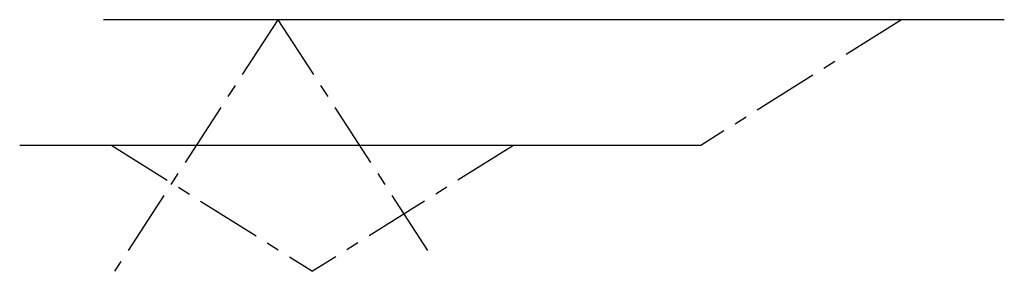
# Model space of a CAD drawing. Extents: x -99 to 940, y 0 to 1080.
import ezdxf

# ---------------------------------------------------------------- set-up
doc = ezdxf.new("R2010")
doc.units = 0
doc.header["$LTSCALE"] = 2
doc.header["$MEASUREMENT"] = 0
doc.linetypes.add('CENTER', pattern=[50, 31.25, -6.25, 6.25, -6.25])
doc.layers.get('0').update_dxf_attribs({"linetype": 'CONTINUOUS'})
doc.layers.add('HL-25', color=2, linetype='CENTER')

msp = doc.modelspace()

# ---------------------------------------------------------------- linework, layer by layer
msp.add_line((939.64, 240), (80, 240))
at = {"extrusion": (-1, 1.22461e-16, 0)}
msp.add_line((649.94, 120, 207.8), (0, 120, 207.8), dxfattribs=at)
at = {"layer": 'HL-25'}
for p, q in [((246.35, 240), (90.49, 0)), ((246.35, 240), (393.31, 13.7)), ((841.61, 240), (649.94, 120, 207.5)), ((87.83, 120, 207.8), (279.5, 0, 0.3)), ((471.17, 120, 207.8), (279.5, 0, 0.3))]:
    msp.add_line(p, q, dxfattribs=at)

doc.saveas('drawing.dxf')
